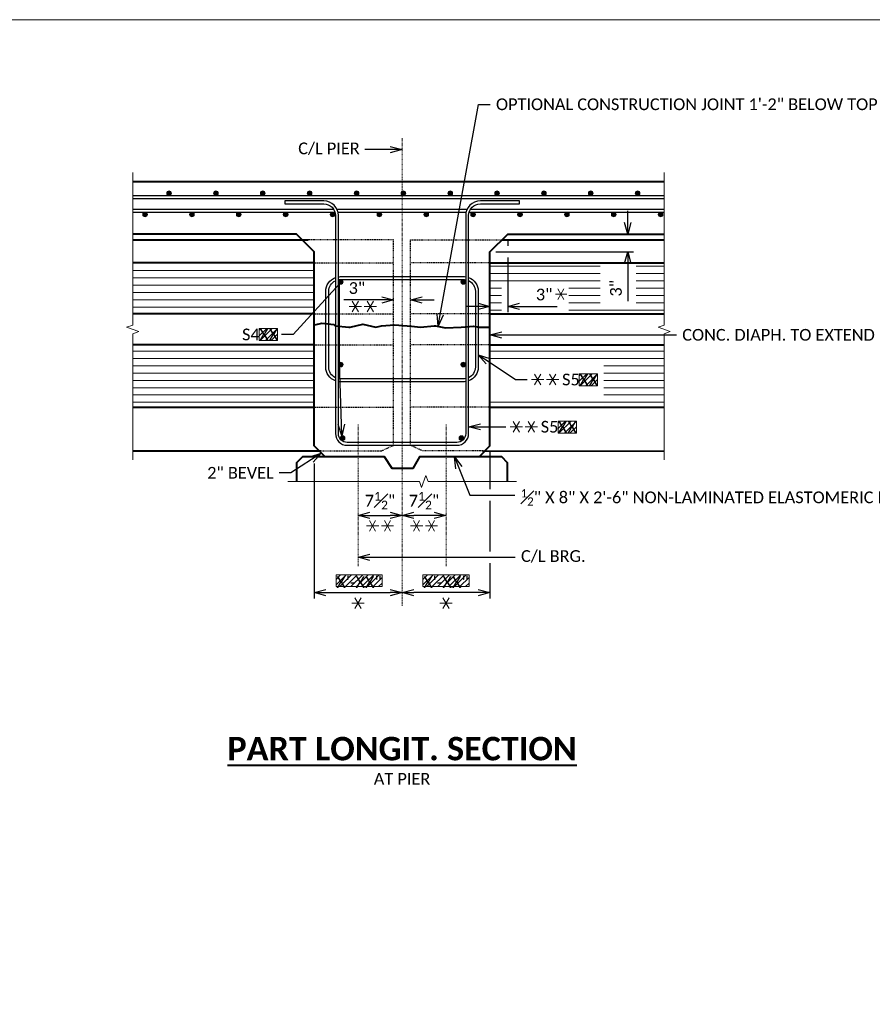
# Model space of a CAD drawing. Extents: x 12612 to 15065, y 19774 to 20110.
# Tile 9 of 11: x 12800 to 12946, y 19942 to 20110. Entities that reach past the tile are written whole.
import ezdxf
from ezdxf import colors
from ezdxf.entities.mleader import LeaderData, LeaderLine
from ezdxf.enums import TextEntityAlignment as Align
from ezdxf.math import Vec2, Vec3

# ---------------------------------------------------------------- set-up
doc = ezdxf.new("R2010")
doc.units = 0
doc.header["$MEASUREMENT"] = 0
doc.linetypes.add('Wisdot2', pattern=[0.125, 0.0625, -0.0625])
doc.linetypes.add('Wisdot4', pattern=[0.28125, 0.125, -0.0625, 0.03125, -0.0625])
for name, color, linetype, lineweight in [('B_ANNO', 7, 'Continuous', 18), ('B_ANNO_BREAK', 7, 'Continuous', 18), ('B_ANNO_DIM', 7, 'Continuous', 18), ('B_ANNO_SYMB', 7, 'Continuous', 18), ('B_ANNO_TEXT', 7, 'Continuous', 18), ('B_ANNO_TEXT_TITLE', 7, 'Continuous', 40), ('B_CNTR', 1, 'Wisdot4', 18), ('B_CNTR_BRG', 1, 'Wisdot4', 18), ('B_CONC_DECK', 1, 'Continuous', 40), ('B_CONC_GIRD', 50, 'Continuous', 40), ('B_CONC_PIER', 30, 'Continuous', 40), ('B_DETAIL_GHOST', 253, 'Continuous', 25), ('B_DETAIL_HIDDEN', 7, 'Wisdot2', 25), ('B_REBAR', 5, 'Continuous', 25)]:
    doc.layers.add(name, color=color, linetype=linetype, lineweight=lineweight)
doc.layers.add('B_ANNO_DESIGN_NOTES', color=1, linetype='Continuous', lineweight=18, true_color=0xff0000)
doc.layers.add('B_ANNO_NOPLOT', color=47, linetype='Continuous', lineweight=18, plot=False)
doc.styles.add('Annotative', font='calibri.ttf', dxfattribs={"height": 0.0625})
doc.styles.get("Standard").update_dxf_attribs({"font": 'calibri.ttf'})
doc.styles.add('Title', font='calibrib.ttf', dxfattribs={"height": 0.125})
doc.dimstyles.new('Annotative', dxfattribs={"dimscale": 0, "dimtxt": 0.0625, "dimasz": 0.0625, "dimexe": 0.03125, "dimexo": 0.03125, "dimgap": 0.03125, "dimtad": 1, "dimdec": 3, "dimzin": 3, "dimdsep": 46, "dimlunit": 4, "dimtxsty": 'Standard', "dimblk": 'OPEN30', "dimcen": 0.03125, "dimaunit": 1, "dimadec": 0, "dimazin": 3, "dimtfac": 0.75, "dimtdec": 3, "dimtofl": 0, "dimtmove": 0, "dimatfit": 3, "dimldrblk": 'OPEN30', "dimfxl": 1, "dimtfill": 1, "dimfrac": 1, "dimtolj": 1, "dimtzin": 0, "dimarcsym": 0})
pattern_1 = [(180, (12864.9885, 20034.9375), (-1e-16, -1.25), [])]

# ---------------------------------------------------------------- blocks, each defined once
blk = doc.blocks.new('INS_G36WDET_BASE')
at = {"layer": 'B_ANNO_NOPLOT', "flags": 128}
blk.add_lwpolyline([(0, 0), (0, 336), (431.9, 336), (431.9, 318.47), (504, 318.47), (504, 54), (422.09, 54), (422.09, 0)], close=True, dxfattribs=at)
blk = doc.blocks.new('*U1484')
at = {"layer": 'B_ANNO_NOPLOT', "flags": 128}
blk.add_lwpolyline([(0, 0), (0, 336), (431.9, 336), (431.9, 318.47), (504, 318.47), (504, 54), (422.09, 54), (422.09, 0)], close=True, dxfattribs=at)
blk = doc.blocks.new('_Open30')
at = {"color": 0, "linetype": 'ByBlock', "lineweight": -2}
for p, q in [((-1, 0.268), (0, 0)), ((0, 0), (-1, -0.268)), ((0, 0), (-1, 0))]:
    blk.add_line(p, q, dxfattribs=at)
blk = doc.blocks.new('*D1211')
at = {"layer": 'B_ANNO_DIM', "color": 0, "lineweight": -2, "transparency": 16777216}
blk.add_line((247.64, 251.43), (251.14, 251.43), dxfattribs=at)
at = {"layer": 'Defpoints', "color": 0, "transparency": 16777216}
for p in [(245.64, 251.43), (253.14, 251.43), (253.14, 251.43)]:
    blk.add_point(p, dxfattribs=at)
at = {"layer": 'B_ANNO_DIM', "color": 0, "lineweight": -2, "transparency": 16777216, "xscale": 1.999998, "yscale": 1.999998, "zscale": 1.999998, "rotation": 180}
blk.add_blockref('_Open30', (245.64, 251.43), dxfattribs=at)
at = {"layer": 'B_ANNO_DIM', "color": 0, "lineweight": -2, "transparency": 16777216, "xscale": 1.999998, "yscale": 1.999998, "zscale": 1.999998}
blk.add_blockref('_Open30', (253.14, 251.43), dxfattribs=at)
at = {"layer": 'B_ANNO_DIM', "color": 0, "transparency": 16777216, "insert": (249.39, 253.94), "char_height": 2, "attachment_point": 5}
blk.add_mtext('\\A1;7{\\H0.75x;\\S1#2;}"', dxfattribs=at)
blk = doc.blocks.new('*D1212')
at = {"layer": 'B_ANNO_DIM', "color": 0, "lineweight": -2, "transparency": 16777216}
blk.add_line((258.64, 251.43), (255.14, 251.43), dxfattribs=at)
at = {"layer": 'Defpoints', "color": 0, "transparency": 16777216}
for p in [(253.14, 251.43), (253.14, 251.43), (260.64, 251.43)]:
    blk.add_point(p, dxfattribs=at)
at = {"layer": 'B_ANNO_DIM', "color": 0, "lineweight": -2, "transparency": 16777216, "xscale": 1.999998, "yscale": 1.999998, "zscale": 1.999998, "rotation": 180}
blk.add_blockref('_Open30', (253.14, 251.43), dxfattribs=at)
at = {"layer": 'B_ANNO_DIM', "color": 0, "lineweight": -2, "transparency": 16777216, "xscale": 1.999998, "yscale": 1.999998, "zscale": 1.999998}
blk.add_blockref('_Open30', (260.64, 251.43), dxfattribs=at)
at = {"layer": 'B_ANNO_DIM', "color": 0, "transparency": 16777216, "insert": (256.89, 253.94), "char_height": 2, "attachment_point": 5}
blk.add_mtext('\\A1;7{\\H0.75x;\\S1#2;}"', dxfattribs=at)
blk = doc.blocks.new('*D1207')
at = {"layer": 'B_ANNO_DIM', "color": 0, "lineweight": -2, "transparency": 16777216}
for p, q in [((238.14, 262.29), (238.14, 262.28)), ((238.14, 260.28), (238.14, 237.26)), ((240.14, 238.26), (251.14, 238.26))]:
    blk.add_line(p, q, dxfattribs=at)
at = {"layer": 'Defpoints', "color": 0, "transparency": 16777216}
for p in [(238.14, 263.29), (253.14, 238.26), (253.14, 238.26)]:
    blk.add_point(p, dxfattribs=at)
at = {"layer": 'B_ANNO_DIM', "color": 0, "lineweight": -2, "transparency": 16777216, "xscale": 1.999998, "yscale": 1.999998, "zscale": 1.999998, "rotation": 180}
blk.add_blockref('_Open30', (238.14, 238.26), dxfattribs=at)
at = {"layer": 'B_ANNO_DIM', "color": 0, "lineweight": -2, "transparency": 16777216, "xscale": 1.999998, "yscale": 1.999998, "zscale": 1.999998}
blk.add_blockref('_Open30', (253.14, 238.26), dxfattribs=at)
blk = doc.blocks.new('*D1206')
at = {"layer": 'B_ANNO_DIM', "color": 0, "lineweight": -2, "transparency": 16777216}
for p, q in [((268.14, 262.29), (268.14, 255.89)), ((268.14, 253.89), (268.14, 245.27)), ((268.14, 243.27), (268.14, 237.26)), ((266.14, 238.26), (255.14, 238.26))]:
    blk.add_line(p, q, dxfattribs=at)
at = {"layer": 'Defpoints', "color": 0, "transparency": 16777216}
for p in [(268.14, 263.29), (253.14, 238.26), (253.14, 238.26)]:
    blk.add_point(p, dxfattribs=at)
at = {"layer": 'B_ANNO_DIM', "color": 0, "lineweight": -2, "transparency": 16777216, "xscale": 1.999998, "yscale": 1.999998, "zscale": 1.999998, "rotation": 180}
blk.add_blockref('_Open30', (253.14, 238.26), dxfattribs=at)
at = {"layer": 'B_ANNO_DIM', "color": 0, "lineweight": -2, "transparency": 16777216, "xscale": 1.999998, "yscale": 1.999998, "zscale": 1.999998}
blk.add_blockref('_Open30', (268.14, 238.26), dxfattribs=at)
blk = doc.blocks.new('*D1202')
at = {"layer": 'B_ANNO_DIM', "color": 0, "lineweight": -2, "transparency": 16777216}
for p, q in [((251.68, 289.17), (251.68, 289.18)), ((249.68, 288.18), (243.22, 288.18)), ((256.6, 288.18), (258.6, 288.18))]:
    blk.add_line(p, q, dxfattribs=at)
at = {"layer": 'Defpoints', "color": 0, "transparency": 16777216}
for p in [(251.68, 288.18), (251.68, 288.17, -0.84), (254.6, 288.18, -0.84)]:
    blk.add_point(p, dxfattribs=at)
at = {"layer": 'B_ANNO_DIM', "color": 0, "lineweight": -2, "transparency": 16777216, "xscale": 1.999998, "yscale": 1.999998, "zscale": 1.999998}
blk.add_blockref('_Open30', (251.68, 288.18), dxfattribs=at)
at = {"layer": 'B_ANNO_DIM', "color": 0, "lineweight": -2, "transparency": 16777216, "xscale": 1.999998, "yscale": 1.999998, "zscale": 1.999998, "rotation": 180}
blk.add_blockref('_Open30', (254.6, 288.18), dxfattribs=at)
at = {"layer": 'B_ANNO_DIM', "color": 0, "transparency": 16777216, "insert": (245.45, 290.2), "char_height": 2, "attachment_point": 5}
blk.add_mtext('\\A1;3"', dxfattribs=at)
blk = doc.blocks.new('*U1218')
at = {"layer": 'B_ANNO_SYMB', "color": 0, "lineweight": -2}
for p, q in [((-1.731, -0.79), (-1.262, 0.022)), ((-1.262, -0.79), (-1.731, 0.022)), ((-1.965, -0.384), (-1.028, -0.384))]:
    blk.add_line(p, q, dxfattribs=at)
blk = doc.blocks.new('*D1204')
at = {"layer": 'B_ANNO_DIM', "color": 0, "lineweight": -2, "transparency": 16777216}
for p, q in [((291.65, 301.41), (291.65, 303.41)), ((269.14, 296.41), (292.65, 296.41)), ((291.65, 294.41), (291.65, 287.95))]:
    blk.add_line(p, q, dxfattribs=at)
at = {"layer": 'Defpoints', "color": 0, "transparency": 16777216}
for p in [(291.65, 299.41), (291.65, 299.41), (268.14, 296.41)]:
    blk.add_point(p, dxfattribs=at)
at = {"layer": 'B_ANNO_DIM', "color": 0, "lineweight": -2, "transparency": 16777216, "xscale": 1.999998, "yscale": 1.999998, "zscale": 1.999998}
for p, rotation in [((291.65, 299.41), 270), ((291.65, 296.41), 90)]:
    blk.add_blockref('_Open30', p, dxfattribs=dict(at, rotation=rotation))
at = {"layer": 'B_ANNO_DIM', "color": 0, "transparency": 16777216, "insert": (289.63, 290.18), "char_height": 2, "attachment_point": 5, "rotation": 90, "bg_fill": 3, "box_fill_scale": 1.25, "bg_fill_color": 256, "bg_fill_true_color": 13158600, "bg_fill_transparency": 0}
blk.add_mtext('\\A1;3"', dxfattribs=at)
blk = doc.blocks.new('*D1209')
at = {"layer": 'B_ANNO_DIM', "color": 0, "lineweight": -2, "transparency": 16777216}
for p, q in [((271.16, 298.41), (271.16, 297.41)), ((271.16, 295.41), (271.16, 286.08)), ((266.14, 287.08), (264.14, 287.08)), ((273.16, 287.08), (279.63, 287.08))]:
    blk.add_line(p, q, dxfattribs=at)
at = {"layer": 'Defpoints', "color": 0, "transparency": 16777216}
for p in [(271.16, 299.41, 0.84), (268.14, 287.08), (268.14, 287.08)]:
    blk.add_point(p, dxfattribs=at)
at = {"layer": 'B_ANNO_DIM', "color": 0, "lineweight": -2, "transparency": 16777216, "xscale": 1.999998, "yscale": 1.999998, "zscale": 1.999998}
blk.add_blockref('_Open30', (268.14, 287.08), dxfattribs=at)
at = {"layer": 'B_ANNO_DIM', "color": 0, "lineweight": -2, "transparency": 16777216, "xscale": 1.999998, "yscale": 1.999998, "zscale": 1.999998, "rotation": 180}
blk.add_blockref('_Open30', (271.16, 287.08), dxfattribs=at)
at = {"layer": 'B_ANNO_DIM', "color": 0, "transparency": 16777216, "insert": (277.39, 289.1), "char_height": 2, "attachment_point": 5, "bg_fill": 3, "box_fill_scale": 1.25, "bg_fill_color": 256, "bg_fill_true_color": 13158600, "bg_fill_transparency": 0}
blk.add_mtext('\\A1;3"', dxfattribs=at)
blk = doc.blocks.new('DOT')
at = {"lineweight": 0}
h = blk.add_hatch(color=256, dxfattribs=at)
h.dxf.hatch_style = 1
h.paths.add_polyline_path([(0.25, 0, 1), (-0.25, 0, 1)])
blk.add_circle((0, 0), 0.25, dxfattribs=at)
blk.add_circle((0, 0), 0.25, dxfattribs=at)
blk = doc.blocks.new('*U789')
at = {"layer": 'B_REBAR'}
blk.add_blockref('DOT', (0.25, -0.5), dxfattribs=at)
blk = doc.blocks.new('*U790')
at = {"color": 0, "linetype": 'ByBlock', "lineweight": -2, "transparency": 16777216}
for p in [(0, 0), (4.99, 0), (9.98, 0), (14.97, 0), (19.96, 0), (24.95, 0), (29.94, 0), (34.93, 0), (39.92, 0), (44.91, 0), (49.9, 0), (54.89, 0)]:
    blk.add_blockref('*U789', p, dxfattribs=at)
blk = doc.blocks.new('*U788')
blk.add_blockref('*U790', (0, 0))
blk = doc.blocks.new('*U792')
at = {"layer": 'B_REBAR'}
blk.add_blockref('DOT', (0.25, -0.5), dxfattribs=at)
blk = doc.blocks.new('*U793')
at = {"color": 0, "linetype": 'ByBlock', "lineweight": -2, "transparency": 16777216}
for p in [(0, 0), (4.99, 0), (9.98, 0), (14.97, 0), (19.96, 0), (24.95, 0), (29.94, 0), (34.92, 0), (39.91, 0), (44.9, 0), (49.89, 0)]:
    blk.add_blockref('*U792', p, dxfattribs=at)
blk = doc.blocks.new('*U791')
blk.add_blockref('*U793', (0, 0))
blk = doc.blocks.new('*U1199')
at = {"layer": 'B_ANNO_DESIGN_NOTES'}
h = blk.add_hatch(dxfattribs=at)
h.set_pattern_fill('ANSI31', color=256, scale=5.34)
h.set_pattern_definition([(45, (230.3523, 282.2969), (-0.472, 0.472), [])])
h.paths.add_polyline_path([(231.9133, 281.2611), (231.9133, 283.3244), (228.7912, 283.3244), (228.7912, 281.2611)])
h = blk.add_hatch(dxfattribs=at)
h.set_pattern_fill('ANSI31', color=256, scale=5.34)
h.set_pattern_definition([(45, (284.9434, 274.55795), (-0.472, 0.472), [])])
h.paths.add_polyline_path([(286.5045, 273.5221), (286.5045, 275.5854), (283.3824, 275.5854), (283.3824, 273.5221)])
h = blk.add_hatch(dxfattribs=at)
h.set_pattern_fill('ANSI31', color=256, scale=5.34)
h.set_pattern_definition([(45, (281.3168, 266.4958), (-0.472, 0.472), [])])
h.paths.add_polyline_path([(282.8779, 265.46), (282.8779, 267.5233), (279.7557, 267.5233), (279.7557, 265.46)])
h = blk.add_hatch(dxfattribs=at)
h.set_pattern_fill('ANSI31', color=256, scale=5.34)
h.set_pattern_definition([(45, (230.7182, 236.6123), (-0.471994, 0.471994), [])])
h.paths.add_polyline_path([(249.7533, 239.2779), (249.7533, 241.2871), (241.8849, 241.2871), (241.8849, 239.2779)])
h = blk.add_hatch(dxfattribs=at)
h.set_pattern_fill('ANSI31', color=256, scale=5.34)
h.set_pattern_definition([(45, (245.543, 236.6123), (-0.471994, 0.471994), [])])
h.paths.add_polyline_path([(264.578, 239.2779), (264.578, 241.2871), (256.7097, 241.2871), (256.7097, 239.2779)])
at = {"layer": 'B_DETAIL_GHOST', "lineweight": 13}
h = blk.add_hatch(dxfattribs=at)
h.set_pattern_fill('ANSI31', color=256, scale=10, angle=135)
h.set_pattern_definition(pattern_1)
h.paths.add_polyline_path([(207.2034, 285.8074), (207.2034, 294.5425), (238.1432, 294.5418), (238.1434, 285.8071)])
h = blk.add_hatch(dxfattribs=at)
h.set_pattern_fill('ANSI31', color=256, scale=10, angle=135)
h.set_pattern_definition(pattern_1)
h.paths.add_polyline_path([(207.2043, 269.9054), (207.2043, 280.506), (238.1197, 280.5054), (238.1434, 269.9047)])
at = {"layer": 'B_ANNO_BREAK', "linetype": 'Continuous', "flags": 128}
for points in [[(207.2043, 260.9133), (207.2043, 282.4067), (208.2346, 282.7817), (206.174, 283.5317), (207.2043, 283.9067), (207.2043, 309.9179)], [(233.6434, 257.1973), (256.0942, 257.1973), (256.4692, 256.167), (257.2192, 258.2276), (257.5942, 257.1973), (272.6434, 257.1973)]]:
    blk.add_lwpolyline(points, dxfattribs=at)
at = {"layer": 'B_ANNO_DESIGN_NOTES', "elevation": 0.8422}
for points in [[(231.9133, 281.2611), (231.9133, 283.3244), (228.7912, 283.3244), (228.7912, 281.2611)], [(282.8779, 265.46), (282.8779, 267.5233), (279.7557, 267.5233), (279.7557, 265.46)]]:
    blk.add_lwpolyline(points, close=True, dxfattribs=at)
at = {"layer": 'B_ANNO_DESIGN_NOTES'}
for points in [[(286.5045, 273.5221), (286.5045, 275.5854), (283.3824, 275.5854), (283.3824, 273.5221)], [(249.7533, 239.2779), (249.7533, 241.2871), (241.8849, 241.2871), (241.8849, 239.2779)], [(264.578, 239.2779), (264.578, 241.2871), (256.7097, 241.2871), (256.7097, 239.2779)]]:
    blk.add_lwpolyline(points, close=True, dxfattribs=at)
at = {"layer": 'B_CNTR'}
blk.add_line((253.1434, 235.9951, 0.8422), (253.1434, 315.8061, 0.8422), dxfattribs=at)
at = {"layer": 'B_CNTR_BRG'}
for p, q in [((245.6424, 242.7823), (245.6424, 266.9933)), ((260.6443, 242.7823), (260.6443, 266.9933))]:
    blk.add_line(p, q, dxfattribs=at)
at = {"layer": 'B_CONC_DECK'}
blk.add_line((207.2034, 308.4179), (297.8394, 308.4179), dxfattribs=at)
blk.add_lwpolyline([(240.0114, 261.4173), (238.1434, 263.2853), (238.1434, 296.41), (235.1234, 299.4139), (207.2034, 299.4139)], dxfattribs=at)
at = {"layer": 'B_CONC_DECK', "flags": 128}
blk.add_lwpolyline([(238.2943, 283.9558), (239.4885, 284.2383), (241.532, 284.0239), (241.7629, 283.7931), (244.0718, 283.5624), (244.3026, 283.5624), (246.4819, 284.0265), (248.6895, 283.5624), (249.6131, 283.7931), (251.8858, 283.9206), (253.9999, 283.7931), (254.7467, 283.7088), (256.3088, 283.5624), (258.6177, 283.7931), (258.8486, 283.7931), (259.7268, 283.6029), (260.5602, 283.434), (263.2355, 283.5624), (265.3427, 283.7088), (266.237, 283.5624), (268.0714, 283.5624)], dxfattribs=at)
at = {"layer": 'B_CONC_GIRD'}
for p, q in [((207.2034, 298.4183), (237.1446, 298.4176)), ((270.1622, 298.4181), (297.8394, 298.4181)), ((238.1432, 294.5418), (207.2034, 294.5425)), ((268.1434, 294.5423), (297.8394, 294.5423)), ((238.1432, 285.8068), (207.2034, 285.8074)), ((268.1434, 285.8083), (297.8394, 285.8059)), ((238.1434, 280.5054), (207.2043, 280.506)), ((268.1434, 280.5057), (297.8403, 280.5057)), ((207.2043, 269.9054), (238.1434, 269.9047)), ((268.1434, 269.9063), (297.8403, 269.9038)), ((207.2043, 262.4133), (239.3352, 262.4127)), ((266.8427, 262.4143), (297.8403, 262.4118))]:
    blk.add_line(p, q, dxfattribs=at)
at = {"layer": 'B_CONC_PIER'}
blk.add_lwpolyline([(271.1434, 257.2093), (271.1434, 260.4197), (270.1457, 261.4173), (256.1194, 261.4173), (254.9594, 259.4173), (251.4754, 259.4173), (250.1314, 261.4173), (236.1425, 261.4173), (235.1434, 260.4181), (235.1434, 257.1973)], dxfattribs=at)
at = {"layer": 'B_DETAIL_HIDDEN'}
for p, q in [((238.1434, 294.5423), (251.7354, 294.5423)), ((268.1434, 294.5423), (254.6874, 294.5423)), ((238.1434, 285.8071), (251.7034, 285.8071)), ((268.1434, 285.8083), (254.7074, 285.8083)), ((238.1197, 280.5054), (251.6837, 280.5054)), ((268.1434, 280.5057), (254.6797, 280.5057)), ((238.1434, 269.9047), (251.6837, 269.9047)), ((268.1434, 269.9063), (254.6877, 269.9063))]:
    blk.add_line(p, q, dxfattribs=at)
blk.add_lwpolyline([(239.2954, 262.4127), (249.5874, 262.4127), (251.6834, 263.3807), (251.6834, 298.4181), (236.125, 298.4176)], dxfattribs=at)
at = {"layer": 'B_REBAR'}
for p, q in [((207.2034, 305.9819), (297.8394, 305.9819)), ((207.2034, 305.4859), (297.8394, 305.4859)), ((207.2034, 303.6653), (241.5941, 303.6653)), ((207.2034, 303.1693), (241.7546, 303.1693)), ((242.132, 303.6653), (264.1562, 303.6653)), ((242.2576, 303.1693), (264.0306, 303.1693)), ((264.5336, 303.1693), (297.8394, 303.1693)), ((264.6942, 303.6653), (297.8394, 303.6653)), ((231.9133, 281.2969, 1.6845), (231.9133, 281.2969, 1.6845))]:
    blk.add_line(p, q, dxfattribs=at)
for points in [[(241.7875, 274.3691, -0.31552504), (240.1407, 276.7191), (240.1407, 289.6621, -0.31552504), (241.7875, 292.012)], [(241.7875, 274.9101, -0.29029346), (240.6407, 276.7191), (240.6407, 289.6621, -0.29029346), (241.7875, 291.471)], [(242.2875, 292.137, -0.03538452), (242.6401, 292.1621), (263.6454, 292.1672, -0.03550525), (263.9992, 292.1421, -0.03550525)], [(242.2875, 291.6307, -0.04434082), (242.6402, 291.6621), (263.6456, 291.6672, -0.0444616), (263.9992, 291.6358, -0.0444616)], [(264.4992, 292.0171, -0.31552522), (266.146, 289.6672), (266.146, 276.7243, -0.31552502), (264.4992, 274.3744)], [(264.4992, 291.4761, -0.29029367), (265.646, 289.6672), (265.646, 276.7243, -0.29029343), (264.4992, 274.9154)], [(263.9992, 274.7557, -0.04433861), (263.6465, 274.7243), (242.6412, 274.7191, -0.04446397), (242.2875, 274.7505)], [(263.9992, 274.2494, -0.03538232), (263.6467, 274.2243), (242.6413, 274.2191, -0.03550758), (242.2875, 274.2441)]]:
    blk.add_lwpolyline(points, format="xyb", dxfattribs=at)
at = {"layer": 'B_ANNO_SYMB', "xscale": 2.235750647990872, "yscale": 2.235750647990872, "zscale": 2.235750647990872}
for p in [(248.5238, 287.9398, 0.8422), (251.0722, 287.9398, 0.8422), (279.6349, 275.4521), (282.1832, 275.4521), (275.9915, 267.397, 0.8422), (278.5398, 267.397, 0.8422), (251.4653, 250.4815), (254.0136, 250.4815), (258.9663, 250.4815), (261.5146, 250.4815), (248.9896, 237.3086), (263.9899, 237.3086)]:
    blk.add_blockref('*U1218', p, dxfattribs=at)
at = {"layer": 'B_REBAR', "yscale": 1.602, "zscale": 1.602}
for name, p, xscale, rotation in [('*U791', (213.0022, 305.5814), -1.602, 180), ('DOT', (242.688, 291.2619), 1.602, 90.00000000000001), ('DOT', (242.688, 277.1636), 1.602, 90.00000000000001), ('DOT', (263.5987, 277.1635), -1.602, 269.9999999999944), ('DOT', (243.0101, 264.6033), 1.602, 90.00000000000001), ('DOT', (263.2766, 264.6033), -1.602, 270)]:
    blk.add_blockref(name, p, dxfattribs=dict(at, xscale=xscale, rotation=rotation))
at = {"layer": 'B_ANNO', "style": 'Annotative'}
blk.add_attdef('SBAR3', text='', height=2, dxfattribs=at).set_placement((228.7912, 283.2969, 0.8422), align=Align.TOP_LEFT)
for tag, p in [('SBAR1', (283.3539, 273.5585)), ('SBAR2', (279.7105, 265.5033, 0.8422))]:
    blk.add_attdef(tag, p, '', height=2, dxfattribs=at)
for tag, p in [('DIA1', (245.8191, 238.4317)), ('DIA2', (260.6439, 238.4317))]:
    blk.add_attdef(tag, text='', height=2, dxfattribs=at).set_placement(p, align=Align.BOTTOM_CENTER)
at = {"layer": 'B_ANNO_TEXT', "insert": (253.1434, 206.479, 0.8422), "char_height": 2, "width": 64.460364, "attachment_point": 5, "style": 'Annotative'}
blk.add_mtext('AT PIER', dxfattribs=at)
at = {"layer": 'B_ANNO_TEXT_TITLE', "insert": (253.1434, 211.6126, 0.8422), "char_height": 3.999996, "width": 64.460364, "attachment_point": 5, "style": 'Title'}
blk.add_mtext('{\\LPART LONGIT. SECTION}', dxfattribs=at)
at = {"layer": 'B_ANNO_DIM'}
dim = blk.add_linear_dim(base=(251.6834, 288.1789, 0.8422), p1=(254.6034, 288.1789), p2=(251.6834, 288.1665), text='3"', dimstyle='Annotative', override={"dimtfill": 0}, dxfattribs=at)
dim.commit()
dim.dimension.update_dxf_attribs({"geometry": '*D1202', "text_midpoint": (245.4518, 290.2036, 0.8422)})
dim = blk.add_linear_dim(base=(253.1434, 238.2579), p1=(238.1434, 263.2853), p2=(253.1434, 238.2579), angle=180, text=' ', dimstyle='Annotative', dxfattribs=at)
dim.commit()
dim.dimension.update_dxf_attribs({"geometry": '*D1207', "text_midpoint": (245.6434, 238.2579)})
dim = blk.add_linear_dim(base=(253.1441, 238.2579), p1=(268.1434, 263.2853), p2=(253.1441, 238.2579), text=' ', dimstyle='Annotative', dxfattribs=at)
dim.commit()
dim.dimension.update_dxf_attribs({"geometry": '*D1206', "text_midpoint": (260.6437, 238.2579)})
for p1, picture, middle in [((245.6424, 251.4307), '*D1211', (249.3933, 253.9446)), ((260.6443, 251.4307), '*D1212', (256.8942, 253.9446))]:
    dim = blk.add_linear_dim(base=(253.1441, 251.4307), p1=p1, p2=(253.1441, 251.4307), angle=180, dimstyle='Annotative', override={"dimtfill": 0}, dxfattribs=at)
    dim.commit()
    dim.dimension.update_dxf_attribs({"geometry": picture, "text_midpoint": middle})
ml = blk.add_multileader_mtext('Standard', dxfattribs=at)
ml.set_content('C/L PIER', color=256)
ml.set_leader_properties()
ml.set_arrow_properties(name='OPEN30')
ml.build(insert=Vec2(0, 0))
ml.multileader.update_dxf_attribs({"dogleg_length": 0.0625, "arrow_head_size": 2, "scale": 31.999968})
ctx = ml.context
ctx.base_point, ctx.scale, ctx.char_height, ctx.arrow_head_size, ctx.landing_gap_size, ctx.plane_origin = Vec3(234.4338, 313.8312, 0.8422), 31.999968, 2, 2, 1, Vec3(253.1426, 313.8312, 0.8422)
notes = []
notes.append((ctx, [(0, (1, 1, 0), (248.7707, 313.8312, 0.8422), (-1, 0), 2, [(0, [(253.1426, 313.8312, 0.8422)], 0, [])])]))
ctx.mtext.insert, ctx.mtext.flow_direction = Vec3(235.4338, 315.0474, 0.8422), 5
ml = blk.add_multileader_mtext('Standard', dxfattribs=at)
ml.set_content('S4\\P        ', color=256)
ml.set_leader_properties()
ml.set_arrow_properties(name='OPEN30')
ml.build(insert=Vec2(0, 0))
ml.multileader.update_dxf_attribs({"dogleg_length": 0.0625, "arrow_head_size": 2, "scale": 31.999968})
ctx = ml.context
ctx.base_point, ctx.scale, ctx.char_height, ctx.arrow_head_size, ctx.landing_gap_size, ctx.plane_origin = Vec3(224.8585, 282.2969, 0.8422), 31.999968, 2, 2, 1, Vec3(243.3665, 246.4504, 0.8422)
notes.append((ctx, [(0, (1, 1, 0), (234.557, 282.2969, 0.8422), (-1, 0), 2, [(2, [(242.8543, 264.9722, 0.8422), (242.4969, 277.5155, 0.8422), (242.4949, 290.911, 0.8422)], 0, [])])]))
ctx.mtext.insert, ctx.mtext.width, ctx.mtext.flow_direction = Vec3(225.8585, 283.2969, 0.8422), 2.932672, 5
ml = blk.add_multileader_mtext('Standard', dxfattribs=at)
ml.set_content('       S5', color=256)
ml.set_leader_properties()
ml.set_arrow_properties(name='OPEN30')
ml.build(insert=Vec2(0, 0))
ml.multileader.update_dxf_attribs({"dogleg_length": 0.0625, "arrow_head_size": 2, "scale": 31.999968})
ctx = ml.context
ctx.base_point, ctx.scale, ctx.char_height, ctx.arrow_head_size, ctx.landing_gap_size, ctx.plane_origin = Vec3(274.5077, 274.5931), 31.999968, 2, 2, 1, Vec3(268.1434, 274.5931)
notes.append((ctx, [(0, (1, 1, 0), (272.5078, 274.5931), (1, 0), 2, [(0, [(266.146, 278.8459)], 0, [])])]))
ctx.mtext.insert, ctx.mtext.flow_direction = Vec3(275.5077, 275.6077), 5
ml = blk.add_multileader_mtext('Standard', dxfattribs=at)
ml.set_content('       S5', color=256)
ml.set_leader_properties()
ml.set_arrow_properties(name='OPEN30')
ml.build(insert=Vec2(0, 0))
ml.multileader.update_dxf_attribs({"dogleg_length": 0.0625, "arrow_head_size": 2, "scale": 31.999968})
ctx = ml.context
ctx.base_point, ctx.scale, ctx.char_height, ctx.arrow_head_size, ctx.landing_gap_size, ctx.plane_origin = Vec3(270.8643, 266.5379, 0.8422), 31.999968, 2, 2, 1, Vec3(264.4999, 266.5379, 0.8422)
notes.append((ctx, [(0, (1, 1, 0), (268.8643, 266.5379, 0.8422), (1, 0), 2, [(0, [(264.4999, 266.5379, 0.8422)], 0, [])])]))
ctx.mtext.insert, ctx.mtext.flow_direction = Vec3(271.8643, 267.5526, 0.8422), 5
ml = blk.add_multileader_mtext('Standard', dxfattribs=at)
ml.set_content('2" BEVEL', color=256)
ml.set_leader_properties()
ml.set_arrow_properties(name='OPEN30')
ml.build(insert=Vec2(0, 0))
ml.multileader.update_dxf_attribs({"dogleg_length": 0.0625, "arrow_head_size": 2, "scale": 31.999968})
ctx = ml.context
ctx.base_point, ctx.scale, ctx.char_height, ctx.arrow_head_size, ctx.landing_gap_size, ctx.plane_origin = Vec3(218.908, 258.6895), 31.999968, 2, 2, 1, Vec3(238.716, 262.7127)
notes.append((ctx, [(0, (1, 1, 0), (234.1803, 258.6895), (-1, 0), 2, [(0, [(239.3574, 262.0712)], 0, [])])]))
ctx.mtext.insert, ctx.mtext.flow_direction = Vec3(219.908, 259.6941), 5
ml = blk.add_multileader_mtext('Standard', dxfattribs=at)
ml.set_content('\\A1;{\\H0.7x;\\S1#2;}" X 8" X 2\'-6" NON-LAMINATED ELASTOMERIC BEARING PADS & {\\H0.7x;\\S1#2;}" PREFORMED FILLER', color=256)
ml.set_leader_properties()
ml.set_arrow_properties(name='OPEN30')
ml.build(insert=Vec2(0, 0))
ml.multileader.update_dxf_attribs({"dogleg_length": 0.0625, "arrow_head_size": 2, "scale": 31.999968})
ctx = ml.context
ctx.base_point, ctx.scale, ctx.char_height, ctx.arrow_head_size, ctx.landing_gap_size, ctx.plane_origin = Vec3(272.3848, 254.8878), 31.999968, 1.999998, 2, 1, Vec3(260.6443, 254.8878)
notes.append((ctx, [(0, (1, 1, 0), (270.3848, 254.8878), (1, 0), 2, [(0, [(262.1038, 261.4173), (264.6904, 254.8878)], 0, [])])]))
ctx.mtext.insert, ctx.mtext.width, ctx.mtext.flow_direction = Vec3(273.3848, 255.9024), 62.0273, 5
ml = blk.add_multileader_mtext('Standard', dxfattribs=at)
ml.set_content('C/L BRG.', color=256)
ml.set_leader_properties()
ml.set_arrow_properties(name='OPEN30')
ml.build(insert=Vec2(0, 0))
ml.multileader.update_dxf_attribs({"dogleg_length": 0.0625, "arrow_head_size": 2, "scale": 31.999968})
ctx = ml.context
ctx.base_point, ctx.scale, ctx.char_height, ctx.arrow_head_size, ctx.landing_gap_size, ctx.plane_origin = Vec3(272.4353, 244.2736), 31.999968, 2, 2, 1, Vec3(245.6424, 244.2731)
notes.append((ctx, [(0, (1, 1, 0), (270.4354, 244.2736), (1, 0), 2, [(1, [(245.6424, 244.2731), (260.6443, 244.2736)], 0, [])])]))
ctx.mtext.insert, ctx.mtext.flow_direction = Vec3(273.4353, 245.4898), 5
for ctx, leaders in notes:
    for number, flags, end, landing, length, lines in leaders:
        leader = LeaderData()
        leader.index, (leader.has_last_leader_line, leader.has_dogleg_vector, leader.attachment_direction) = number, flags
        leader.last_leader_point, leader.dogleg_vector, leader.dogleg_length = Vec3(end), Vec3(landing), length
        for number, points, colour, breaks in lines:
            line = LeaderLine()
            line.index, line.vertices, line.color, line.breaks = number, Vec3.list(points), colors.encode_raw_color(colour), breaks
            leader.lines.append(line)
        ctx.leaders.append(leader)
ml = blk.add_multileader_mtext('Standard', dxfattribs=at)
ml.set_content('CONC. DIAPH. TO EXTEND BTWN. OUTSIDE FACES OF EXT. GIRDERS', color=256)
ml.set_leader_properties()
ml.set_arrow_properties(name='OPEN30')
ml.build(insert=Vec2(0, 0))
ml.multileader.update_dxf_attribs({"dogleg_length": 0.0625, "arrow_head_size": 2, "scale": 31.999968})
ctx = ml.context
ctx.base_point, ctx.scale, ctx.char_height, ctx.arrow_head_size, ctx.landing_gap_size, ctx.plane_origin = Vec3(299.9398, 282.2232, 0.8422), 31.999968, 1.999998, 2, 1, Vec3(268.1434, 281.2086, 0.8422)
notes = []
notes.append((ctx, [(0, (1, 1, 0), (297.9398, 282.2232, 0.8422), (1, 0), 2, [(0, [(268.1434, 282.2232, 0.8422)], 0, [])])]))
ctx.mtext.insert, ctx.mtext.width, ctx.mtext.flow_direction = Vec3(300.9398, 283.2379, 0.8422), 44.257134, 5
ctx.mtext.has_bg_fill, ctx.mtext.bg_color, ctx.mtext.bg_scale_factor, ctx.mtext.bg_transparency, ctx.mtext.use_window_bg_color = 1, -1027028792, 1.5, 0, 1
for ctx, leaders in notes:
    for number, flags, end, landing, length, lines in leaders:
        leader = LeaderData()
        leader.index, (leader.has_last_leader_line, leader.has_dogleg_vector, leader.attachment_direction) = number, flags
        leader.last_leader_point, leader.dogleg_vector, leader.dogleg_length = Vec3(end), Vec3(landing), length
        for number, points, colour, breaks in lines:
            line = LeaderLine()
            line.index, line.vertices, line.color, line.breaks = number, Vec3.list(points), colors.encode_raw_color(colour), breaks
            leader.lines.append(line)
        ctx.leaders.append(leader)
at = {"layer": 'B_DETAIL_GHOST', "lineweight": 13}
h = blk.add_hatch(dxfattribs=at)
h.set_pattern_fill('ANSI31', color=256, scale=10, angle=135)
h.set_pattern_definition(pattern_1)
h.paths.add_polyline_path([(268.1434, 277.7941), (268.1434, 280.5057), (297.8403, 280.5057), (297.8403, 269.9038), (268.1434, 269.9063), (268.1434, 271.3921), (287.5394, 271.3921), (287.5394, 277.7941)])
at = {"layer": 'B_ANNO_BREAK', "linetype": 'Continuous', "flags": 128}
blk.add_lwpolyline([(297.8403, 260.9118), (297.8403, 282.4058), (298.8706, 282.7808), (296.81, 283.5308), (297.8403, 283.9058), (297.8403, 309.9179)], dxfattribs=at)
at = {"layer": 'B_ANNO_NOPLOT', "flags": 128}
blk.add_lwpolyline([(0, 0), (0, 335.9997), (431.9031, 335.9997), (431.9031, 318.4732), (503.9995, 318.4732), (503.9995, 53.9994), (422.0939, 53.9994), (422.0939, 0)], close=True, dxfattribs=at)
at = {"layer": 'B_CONC_DECK'}
blk.add_lwpolyline([(266.2754, 261.4173), (268.1434, 263.2853), (268.1434, 296.41), (271.1634, 299.4139), (297.8403, 299.4139)], dxfattribs=at)
at = {"layer": 'B_DETAIL_HIDDEN'}
blk.add_lwpolyline([(266.9914, 262.4127), (256.6994, 262.4127), (254.6034, 263.3807), (254.6034, 298.4181), (270.1622, 298.4181)], dxfattribs=at)
at = {"layer": 'B_REBAR'}
blk.add_lwpolyline([(233.1315, 304.5756), (239.7875, 304.5756, -0.41421356), (241.7875, 302.5756), (241.7875, 265.3807, 0.41421356), (243.7875, 263.3807), (262.4992, 263.3807, 0.41421356), (264.4992, 265.3807), (264.4992, 302.5756, -0.41421356), (266.4992, 304.5756), (273.1552, 304.5756), (273.1552, 305.0756), (266.4992, 305.0756, 0.41421356), (263.9992, 302.5756), (263.9992, 265.3807, -0.41421356), (262.4992, 263.8807), (243.7875, 263.8807, -0.41421356), (242.2875, 265.3807), (242.2875, 302.5756, 0.41421356), (239.7875, 305.0756), (233.1315, 305.0756)], format="xyb", close=True, dxfattribs=at)
at = {"layer": 'B_ANNO_DIM'}
ml = blk.add_multileader_mtext('Standard', dxfattribs=at)
ml.set_content('OPTIONAL CONSTRUCTION JOINT 1\'-2" BELOW TOP OF GIRDER. IF USED, DECK POUR MUST BE WITHIN 2 WEEKS FROM THE TIME OF THE DIAPHRAGM POUR', color=256)
ml.set_leader_properties()
ml.set_arrow_properties(name='OPEN30')
ml.build(insert=Vec2(0, 0))
ml.multileader.update_dxf_attribs({"dogleg_length": 0.0625, "arrow_head_size": 2, "scale": 31.999968})
ctx = ml.context
ctx.base_point, ctx.scale, ctx.char_height, ctx.arrow_head_size, ctx.landing_gap_size, ctx.plane_origin = Vec3(268.1638, 321.5581, 0.8422), 31.999968, 1.999998, 2, 1, Vec3(257.0484, 282.7701, 0.8422)
notes = []
notes.append((ctx, [(0, (1, 1, 0), (266.1638, 321.5581, 0.8422), (1, 0), 2, [(0, [(259.2877, 283.698, 0.8422)], 0, [])])]))
ctx.mtext.insert, ctx.mtext.width, ctx.mtext.flow_direction = Vec3(269.1638, 322.5727, 0.8422), 68.2234, 5
for ctx, leaders in notes:
    for number, flags, end, landing, length, lines in leaders:
        leader = LeaderData()
        leader.index, (leader.has_last_leader_line, leader.has_dogleg_vector, leader.attachment_direction) = number, flags
        leader.last_leader_point, leader.dogleg_vector, leader.dogleg_length = Vec3(end), Vec3(landing), length
        for number, points, colour, breaks in lines:
            line = LeaderLine()
            line.index, line.vertices, line.color, line.breaks = number, Vec3.list(points), colors.encode_raw_color(colour), breaks
            leader.lines.append(line)
        ctx.leaders.append(leader)
dim = blk.add_linear_dim(base=(291.6537, 299.4139, -0.8422), p1=(268.1434, 296.41, -0.8422), p2=(291.6537, 299.4139, -0.8422), angle=90, dimstyle='Annotative', dxfattribs=at)
dim.commit()
dim.dimension.update_dxf_attribs({"geometry": '*D1204', "text_midpoint": (291.6537, 290.1784, -0.8422), "dimtype": 160})
at = {"layer": 'B_ANNO_SYMB', "xscale": 2.235750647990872, "yscale": 2.235750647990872, "zscale": 2.235750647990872}
blk.add_blockref('*U1218', (283.5648, 290.013, -0.8422), dxfattribs=at)
at = {"layer": 'B_REBAR', "xscale": 1.602, "yscale": 1.602, "zscale": 1.602}
blk.add_blockref('*U788', (208.9112, 303.5698), dxfattribs=at)
at = {"layer": 'B_ANNO_DIM'}
dim = blk.add_linear_dim(base=(268.1434, 287.0758, -0.8422), p1=(271.1634, 299.4139), p2=(268.1434, 287.0758, -0.8422), dimstyle='Annotative', dxfattribs=at)
dim.commit()
dim.dimension.update_dxf_attribs({"geometry": '*D1209', "text_midpoint": (277.3949, 287.0758, -0.8422), "dimtype": 160})
at = {"layer": 'B_DETAIL_GHOST', "lineweight": 13}
h = blk.add_hatch(dxfattribs=at)
h.set_pattern_fill('ANSI31', color=256, scale=10, angle=135)
h.set_pattern_definition([(180, (12904.6391, 20064.4007), (-1e-16, -1.25), [])])
h.paths.add_polyline_path([(286.9491, 294.5435), (268.1434, 294.5435), (268.1434, 285.8083), (297.8394, 285.8059), (297.8394, 294.5423), (293.0616, 294.5435), (293.0616, 287.5432), (286.9491, 287.5432)])
h.paths.add_polyline_path([(270.102, 291.1432), (281.6169, 291.1432), (281.6169, 286.0095), (270.102, 286.0095)], flags=16)
at = {"layer": 'B_REBAR', "xscale": -1.602, "yscale": 1.602, "zscale": 1.602, "rotation": 270}
blk.add_blockref('DOT', (263.5986, 291.2667), dxfattribs=at)

msp = doc.modelspace()

# ---------------------------------------------------------------- linework, layer by layer
at = {"layer": 'B_ANNO_NOPLOT', "elevation": -0.84, "flags": 128}
msp.add_lwpolyline([(12612.47, 19774.22), (12612.47, 20110.22), (13044.37, 20110.22), (13044.37, 20092.7), (13116.47, 20092.7), (13116.47, 19828.22), (13034.56, 19828.22), (13034.56, 19774.22), (12612.47, 19774.22)], dxfattribs=at)

# ---------------------------------------------------------------- block references
for name in ['INS_G36WDET_BASE', '*U1484']:
    msp.add_blockref(name, (12612.47, 19774.22, -0.84))

# ---------------------------------------------------------------- next in the draw order: block references
msp.add_blockref('*U1199', (12612.47, 19774.22, -0.84)).add_auto_attribs({'SBAR1': 'XX', 'SBAR2': 'XX', 'SBAR3': 'XX', 'DIA1': 'X\'-XX"', 'DIA2': 'X\'-XX"'})

doc.saveas('drawing.dxf')
